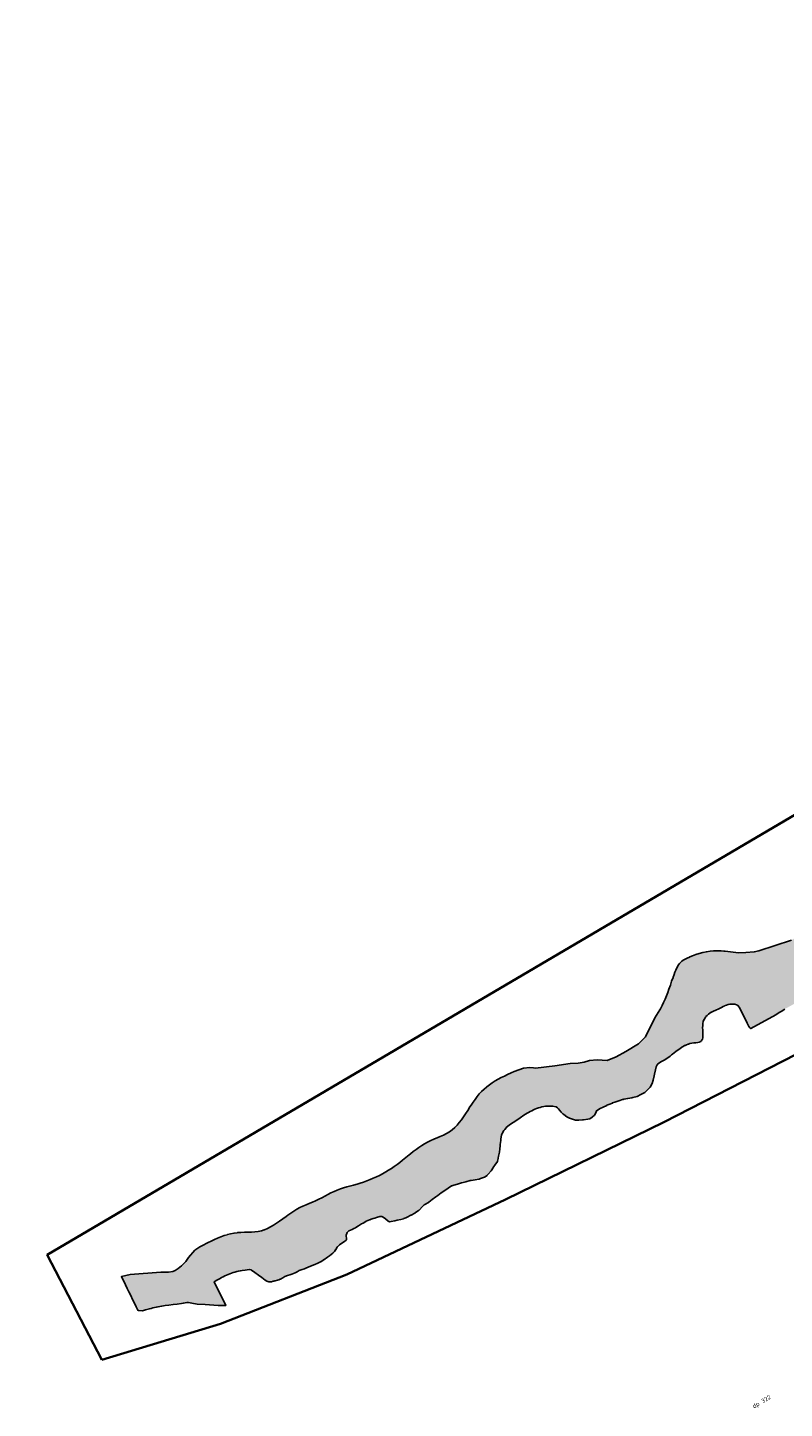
# Model space of a CAD drawing. Header units: metres. Extents: x 48539 to 58503, y 372332 to 382561.
# Tile 3 of 9: x 52701 to 53572, y 375850 to 377439. Entities that reach past the tile are written whole.
import ezdxf

# ---------------------------------------------------------------- set-up
doc = ezdxf.new("R2010")
doc.units = ezdxf.units.M
doc.header["$XCLIPFRAME"] = 2
doc.layers.add('B-WA-OG-DIJKPAALNUMMER-S', color=1, linetype='Continuous')
for name, color, linetype, lineweight in [('N-WA-KG-WERKGRENS-G', 210, 'FENCELINE1', 35), ('N-WA-OB-BREUKSTEEN-G', 160, 'Continuous', 35), ('N-WA-OB-BREUKSTEEN-H', 160, 'Continuous', 35), ('X-XX-AL-LUCHTFOTO-S', 254, 'Continuous', 25)]:
    doc.layers.add(name, color=color, linetype=linetype, lineweight=lineweight)
doc.styles.add('NLCS-ISO', font='NLCS-ISO.ttf')
doc.linetypes.add('FENCELINE1', pattern='A,6.35,-2.54,[133,ltypeshp.shx,S=2.54,R=0,X=-2.54,Y=0],-2.54,25.4', length=36.83)
picture_1 = doc.add_image_def('image1.ecw', size_in_pixel=(825000, 825000))

msp = doc.modelspace()

# ---------------------------------------------------------------- hatches: boundary and pattern name
at = {"layer": 'N-WA-OB-BREUKSTEEN-H', "lineweight": 30}
h = msp.add_hatch(dxfattribs=at)
h.set_pattern_fill('GRAVEL', color=256, scale=0.5)
h.set_pattern_definition([(258.506305, (51900.4848, 375393.7585), (-29.546864, -150.0467688), [1.70861, -169.15242]), (215.463259, (51900.1443, 375392.0841), (124.87653475, 88.27740973), [2.932024, -290.270244]), (163.003965, (51897.7562, 375390.383), (180.32368575, -55.93262336), [2.06741, -204.673614]), (297.767207, (51895.0994, 375385.1338), (-117.94656314, 225.31288965), [2.67002, -264.332187]), (323.327172, (51896.3433, 375382.77124), (-132.05108724, 99.09853863), [2.61817, -259.19904]), (27.767207, (51898.44324, 375381.20755), (-225.31288965, -117.94656314), [2.67002, -264.332187]), (68.187758, (51900.8058, 375382.45146), (-77.81946247, -193.212684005), [3.53097, -349.565577]), (102.748846, (51902.1178, 375385.72963), (-65.17504426, 285.8667235), [3.3336, -330.026283]), (151.923083, (51901.38214, 375388.98104), (-171.32584496, 90.70846074), [2.679065, -265.22773]), (205.729876, (51899.0184, 375390.242), (126.82211392, 59.94607093), [3.058566, -149.869685]), (252.890955, (51896.26304, 375388.91415), (-60.43154382, -197.711604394), [3.95539, -391.58386]), (169.30759, (51905.9978, 375391.4044), (-115.2709315, 20.5490232), [1.35002, -133.65283]), (201.962752, (51904.67124, 375391.6549), (155.15345209, 61.89164972), [2.56841, -254.273195]), (255.4935, (51902.289, 375390.694), (6.4445, -10.94342), [1.796047, -16.164466]), (233.69211, (51900.7498, 375391.5564), (41.8280994, 54.1093347), [0.967207, -95.75311]), (322.29493, (51900.1771, 375390.777), (-30.276917, 26.3857594), [1.36783, -67.023765]), (61.45727, (51901.2593, 375389.9404), (19.9412603, 41.2203365), [2.2216, -71.83149]), (192.05857, (51902.321, 375391.892), (28.331338, 1.945579), [1.606436, -38.55449]), (46.883058, (51893.82996, 375387.0392), (90.10069785, 97.27524992), [2.25044, -222.794133]), (100.839694, (51895.3681, 375388.6819), (27.11581237, -146.15561132), [1.887995, -186.91108]), (323.69211, (51901.032, 375394.0807), (-54.1093347, 41.8280994), [1.9344, -94.78592]), (14.103977, (51902.5908, 375392.9353), (-128.76769265, -31.61473278), [2.25044, -222.794133]), (9.93747, (51897.8255, 375380.2542), (-67.6060959, -10.3356566), [2.170176, -106.33867]), (325.26866, (51899.9632, 375380.6288), (-125.60658815, 88.15511904), [1.81836, -180.017967]), (97.29493, (51907.5859, 375383.2017), (-10.3356566, 67.6060959), [1.9344, -94.78592]), (47.847542, (51907.34024, 375385.12046), (-116.48645728, -127.55216686), [2.128914, -210.76188]), (99.93747, (51902.2236, 375380.0439), (10.3356566, -67.6060959), [1.08509, -107.42376]), (131.80345, (51906.9293, 375382.815), (-36.721416, 37.329179), [0.647573, -64.109975]), (196.45727, (51906.4976, 375383.2978), (39.2747577, 8.390078), [2.61817, -49.745273]), (216.502524, (51903.9867, 375382.55604), (102.98969611, 75.38841088), [2.426335, -240.206824]), (334.18359, (51901.8393, 375388.9555), (-23.832418, 15.44234), [1.83162, -43.95888]), (23.650744, (51903.48814, 375388.15786), (198.92713019, 87.66964625), [3.197784, -316.580045]), (91.438914, (51906.4173, 375389.4407), (1.33781584, -102.3819332), [1.30754, -129.44696]), (120.4935, (51906.385, 375390.748), (-17.38792, 4.49892), [0.762, -11.938]), (150.749955, (51903.5745, 375382.75545), (88.88517204, -50.82594015), [1.764335, -174.669704]), (78.506305, (51902.0351, 375383.6175), (29.546864, 150.0467688), [3.417214, -167.44381]), (30.4935, (51902.716, 375386.966), (4.49892, 17.38792), [3.302, -9.398]), (355.798364, (51905.5613, 375388.6418), (154.5456892, -12.15894525), [2.00805, -198.796584]), (284.54812, (51907.564, 375388.4947), (14.834577, -50.2181772), [1.849145, -90.60825]), (238.139493, (51908.02846, 375386.7048), (-143.47997965, -231.8796788), [3.010725, -298.06232]), (205.919596, (51906.43924, 375384.1477), (-148.70895296, -72.83506922), [3.185147, -315.32923])])
h.paths.add_polyline_path([(53724.4, 376387.3), (53727.2, 376389.3), (53730.9, 376392), (53734.7, 376394.7), (53738.5, 376397.5), (53742.4, 376400.4), (53746.4, 376403.3), (53750.3, 376406.1), (53752.7, 376407.7), (53756.8, 376410.4), (53758.4, 376411.5), (53762.2, 376414.2), (53763.4, 376415), (53767.3, 376417.7), (53770.7, 376420.3), (53774.4, 376423), (53775.9, 376424.2), (53779.8, 376427.2), (53781.9, 376429.2), (53785.5, 376432.7), (53789.2, 376436), (53792.9, 376439.3), (53794.5, 376441.4), (53797.5, 376445.2), (53797.9, 376445.7), (53800.8, 376449.5), (53800.9, 376449.7), (53802, 376451.3), (53802.9, 376453.3), (53804.3, 376455.9), (53806.9, 376459.9), (53808.4, 376461.8), (53811.6, 376465.6), (53812.2, 376466), (53816.2, 376468.8), (53820.1, 376471.5), (53824.2, 376474.3), (53828.3, 376477), (53832.2, 376479.7), (53836.1, 376482.3), (53840.1, 376485), (53844.2, 376487.8), (53848.2, 376490.5), (53852.2, 376493.2), (53856.2, 376495.7), (53860.4, 376498.4), (53864.7, 376500.7), (53868.7, 376502.2), (53873.1, 376504), (53874.6, 376504.4), (53879.3, 376505.6), (53883.7, 376506.9), (53888.4, 376508.2), (53890.6, 376508.9), (53895.3, 376510.2), (53896.8, 376510.6), (53901.6, 376512), (53904.9, 376512.7), (53905.4, 376513), (53906.7, 376514), (53910.7, 376516.9), (53911.7, 376517.7), (53915.5, 376520.8), (53916.6, 376521.5), (53920.5, 376524.4), (53923.7, 376526.7), (53927.6, 376529.5), (53929.2, 376531.6), (53931.3, 376536.2), (53931.3, 376536.3), (53933, 376541), (53934.5, 376545.4), (53936.1, 376549.9), (53937.6, 376554.3), (53939.2, 376558.8), (53940.1, 376561.8), (53941.6, 376566.4), (53943, 376571), (53944.3, 376574.7), (53945.9, 376579.3), (53947, 376581.1), (53948.2, 376582.8), (53949.6, 376584.3), (53951.1, 376585.7), (53952.8, 376586.9), (53954.6, 376588), (53956.4, 376589), (53958.4, 376590), (53962.3, 376591.9), (53964.2, 376592.9), (53966, 376593.9), (53967.7, 376595.1), (53969.3, 376596.4), (53970.7, 376597.8), (53970.8, 376597.9), (53971.9, 376599.3), (53972, 376599.5), (53973, 376601.1), (53974, 376603), (53974.9, 376604.9), (53975.7, 376606.8), (53976.6, 376608.8), (53977.6, 376610.7), (53978.6, 376612.5), (53979.8, 376614.2), (53981.2, 376615.8), (53982.6, 376617.3), (53984.1, 376618.7), (53985.7, 376620.1), (53988.4, 376622.5), (53992.2, 376625.7), (53993.8, 376627), (53995.5, 376628.3), (53997.2, 376629.6), (53998.9, 376630.8), (54000.6, 376631.9), (54002.4, 376632.9), (54004.3, 376633.9), (54006.1, 376634.7), (54008, 376635.4), (54010, 376636), (54011.9, 376636.5), (54013.9, 376637), (54017.9, 376637.9), (54019.9, 376638.4), (54022.1, 376639), (54024.1, 376639.6), (54026.2, 376640.3), (54028.2, 376641.1), (54030, 376642), (54030.3, 376642.2), (54031.9, 376643.2), (54033.5, 376644.5), (54034.8, 376646), (54034.9, 376646.2), (54035.8, 376647.8), (54036.5, 376649.8), (54037.1, 376651.8), (54037.7, 376653.9), (54038.4, 376656), (54039.2, 376658), (54040.2, 376659.9), (54041.4, 376661.6), (54042.7, 376663.2), (54044.3, 376664.5), (54046, 376665.6), (54047.9, 376666.5), (54049.9, 376667.2), (54051.9, 376667.7), (54054, 376668.2), (54058.2, 376669.1), (54060.3, 376669.6), (54062.3, 376670.1), (54064.3, 376670.8), (54066.2, 376671.6), (54067.9, 376672.5), (54068.2, 376672.7), (54069.7, 376673.7), (54069.9, 376673.9), (54071.3, 376675.2), (54072.7, 376676.7), (54073.9, 376678.5), (54074.8, 376680.3), (54075.6, 376682.2), (54076.3, 376684.2), (54077, 376686.2), (54077.9, 376688.2), (54078.9, 376690.1), (54080.1, 376691.9), (54081.4, 376693.5), (54082.8, 376695), (54084.5, 376696.2), (54086.2, 376697.2), (54088.2, 376697.9), (54090.2, 376698.4), (54092.3, 376698.7), (54094.4, 376698.9), (54096.7, 376699), (54098.8, 376698.9), (54101, 376698.8), (54105.3, 376698.6), (54107.1, 376698.5), (54107.9, 376698.5), (54109.4, 376698.5), (54111.3, 376698.6), (54111.8, 376698.6), (54113.4, 376698.8), (54113.6, 376698.9), (54115.4, 376699.2), (54115.6, 376699.3), (54117.4, 376699.8), (54119.3, 376700.5), (54121.2, 376701.3), (54121.4, 376701.4), (54123.2, 376702.2), (54125.1, 376703.1), (54126.4, 376703.8), (54130.9, 376706), (54132.8, 376707), (54134.7, 376708.1), (54136.4, 376709.2), (54138, 376710.5), (54138.2, 376710.7), (54139.4, 376711.9), (54140.6, 376713.5), (54140.7, 376713.8), (54141.6, 376715.4), (54142.5, 376717.3), (54144.1, 376721.2), (54145, 376723.1), (54146, 376725), (54147.1, 376726.8), (54148.3, 376728.5), (54149.4, 376730.3), (54150.4, 376732), (54150.4, 376732.1), (54151.2, 376734), (54151.9, 376735.8), (54152, 376736), (54152.5, 376737.9), (54152.5, 376738), (54153, 376740), (54153.4, 376742.1), (54154, 376744.1), (54155.1, 376745.8), (54156.6, 376747.3), (54158.4, 376748.4), (54160.4, 376749.3), (54162.6, 376749.8), (54164.6, 376750.1), (54166.7, 376750.2), (54168.8, 376750.1), (54170.9, 376750), (54172.9, 376749.9), (54175, 376749.9), (54177.1, 376750), (54179.2, 376750), (54179.4, 376750), (54184.2, 376750.2), (54188.2, 376750.4), (54148.4, 376805.3), (54144.5, 376802.5), (54141.2, 376800.2), (54137.9, 376798.1), (54135.1, 376796.4), (54131.1, 376793.9), (54127.7, 376791.7), (54124.5, 376789.5), (54124.2, 376789.3), (54121.3, 376787.2), (54118.3, 376784.7), (54118.1, 376784.5), (54115.3, 376782), (54112.3, 376779.3), (54111.5, 376778.5), (54108, 376775), (54104.4, 376771.5), (54101, 376768.2), (54098.2, 376765.5), (54095.2, 376762.8), (54092.1, 376760.3), (54089, 376757.8), (54083, 376752.5), (54072.6, 376747.1), (54057.2, 376741.8), (54039.5, 376729), (54038.5, 376727.8), (54035.7, 376725), (54032.9, 376722.3), (54030, 376719.5), (54027, 376716.9), (54024.3, 376714.6), (54007.7, 376705.6), (53973, 376683.7), (53943.6, 376658.2), (53940.2, 376655.8), (53936.5, 376652), (53932.2, 376646.5), (53931.6, 376645.9), (53928.9, 376643), (53926.3, 376640.1), (53924.2, 376637.5), (53921.1, 376633.9), (53918.5, 376630.9), (53915.9, 376628), (53913.1, 376625.2), (53910.2, 376622.5), (53907.2, 376619.9), (53904.2, 376617.3), (53901.2, 376614.8), (53900.3, 376614.1), (53896.4, 376611), (53892.5, 376607.9), (53888.7, 376604.9), (53885.6, 376602.4), (53882.6, 376599.9), (53879.5, 376597.3), (53876.6, 376594.6), (53875, 376593), (53871.4, 376589.6), (53868, 376586.4), (53865.1, 376583.7), (53862.1, 376581.1), (53859, 376578.7), (53855.7, 376576.4), (53852.4, 376574.2), (53849.1, 376572.1), (53846.5, 376570.5), (53842.3, 376568), (53838.9, 376565.9), (53835.6, 376563.7), (53834.5, 376563), (53830.6, 376560.4), (53826.4, 376557.6), (53822.4, 376554.9), (53819.1, 376552.7), (53817, 376551.4), (53812.9, 376548.9), (53808.9, 376546.4), (53805.6, 376544.1), (53802.4, 376541.8), (53799.4, 376539.3), (53799.3, 376539.2), (53796.6, 376536.5), (53794, 376533.6), (53791.5, 376530.4), (53789.7, 376528), (53786.7, 376524.1), (53784.2, 376521), (53781.5, 376518.1), (53778.6, 376515.4), (53775.5, 376513), (53772.2, 376510.8), (53768.8, 376508.7), (53765.4, 376506.7), (53762.3, 376505), (53758.2, 376502.7), (53754.1, 376500.4), (53750, 376498), (53745.7, 376495.5), (53741.5, 376493), (53737.4, 376490.6), (53733.4, 376488.1), (53729.4, 376485.6), (53725.2, 376483), (53723.7, 376482.1), (53718, 376475.4), (53713.3, 376468.7), (53694.5, 376456.3), (53684.2, 376449.6), (53677.9, 376444.6), (53672.1, 376441.9), (53666.5, 376439.9), (53650.3, 376436.6), (53646.6, 376435), (53643, 376433.4), (53639.3, 376432), (53635.4, 376430.8), (53631.6, 376429.7), (53628.8, 376429.1), (53626.5, 376428), (53615.2, 376424.2), (53607.5, 376420.1), (53602.3, 376415.3), (53595.1, 376404.7), (53591.1, 376397.8), (53585, 376391.5), (53580.6, 376388.9), (53542.9, 376376.5), (53537.6, 376375.3), (53527.9, 376374.5), (53519.4, 376374.2), (53503.9, 376376.3), (53502.5, 376376.3), (53499.6, 376376.4), (53494.6, 376376.5), (53490.7, 376376.4), (53486.6, 376376.2), (53482.5, 376375.6), (53478.3, 376374.7), (53474.2, 376373.6), (53470.2, 376372.3), (53466.5, 376370.9), (53463.2, 376369.5), (53463, 376369.4), (53460.3, 376368.2), (53457.8, 376366.9), (53455.8, 376365.7), (53454.1, 376364.5), (53452.7, 376363.3), (53451.5, 376361.9), (53450.4, 376360.4), (53449.3, 376358.7), (53448.3, 376356.7), (53447.3, 376354.6), (53447.2, 376354.3), (53446.2, 376352.1), (53445.2, 376349.4), (53444.1, 376346.4), (53444, 376346), (53442.4, 376341.6), (53440.9, 376337.1), (53439.3, 376332.5), (53437.9, 376328.7), (53436.4, 376324.9), (53434.9, 376321.1), (53433.2, 376317.2), (53431.5, 376313.5), (53429.6, 376309.9), (53428.8, 376308.7), (53423.1, 376299.6), (53412.2, 376277.4), (53404.4, 376269.6), (53389.8, 376260.6), (53378.4, 376254.7), (53368.1, 376250.5), (53356.6, 376251.1), (53347.9, 376250.5), (53341.5, 376248.5), (53334.8, 376247.4), (53325.6, 376246.7), (53307.9, 376244.1), (53285.7, 376241.4), (53283.1, 376241.7), (53279.2, 376242.3), (53271.8, 376241.5), (53260.9, 376237.7), (53257.7, 376236.2), (53253.3, 376234.1), (53249.7, 376232.4), (53246.2, 376230.6), (53242.7, 376228.8), (53239.2, 376226.8), (53235.8, 376224.6), (53232.5, 376222.4), (53229.4, 376220), (53229.1, 376219.8), (53226.3, 376217.4), (53223.5, 376214.7), (53220.8, 376211.8), (53218.4, 376208.7), (53216, 376205.6), (53213.7, 376202.3), (53211.6, 376199), (53210.1, 376196.8), (53207.6, 376192.8), (53205, 376188.8), (53202.7, 376185.4), (53200.3, 376182.1), (53197.8, 376179), (53195.2, 376175.9), (53192.5, 376173.1), (53189.5, 376170.6), (53186.4, 376168.3), (53183.1, 376166.2), (53179.6, 376164.4), (53175.9, 376162.8), (53172.9, 376161.5), (53168.6, 376159.7), (53164.9, 376158.1), (53161.3, 376156.3), (53157.9, 376154.4), (53154.5, 376152.3), (53151.2, 376150.1), (53148, 376147.8), (53144.8, 376145.4), (53141.6, 376143), (53140.2, 376141.8), (53136.3, 376138.7), (53132.4, 376135.5), (53129.3, 376133), (53126.1, 376130.6), (53122.9, 376128.3), (53119.6, 376126.1), (53116.3, 376123.9), (53113, 376122), (53109.4, 376120), (53105.9, 376118.1), (53102.3, 376116.4), (53098.7, 376114.7), (53095, 376113.2), (53091.3, 376111.7), (53087.6, 376110.4), (53083.7, 376109.1), (53080, 376108), (53076.1, 376106.9), (53072.9, 376106), (53068.4, 376104.8), (53064.6, 376103.7), (53060.8, 376102.5), (53057.1, 376101.1), (53053.5, 376099.6), (53049.9, 376097.9), (53046.5, 376096.1), (53043.8, 376094.7), (53039.4, 376092.4), (53035.9, 376090.6), (53032.2, 376088.8), (53028.6, 376087.3), (53025.7, 376086), (53021.3, 376084.2), (53017.7, 376082.6), (53014.1, 376080.9), (53010.5, 376079), (53007.1, 376077), (53003.7, 376074.7), (53000.4, 376072.4), (52998.2, 376070.8), (52994.4, 376068), (52990.5, 376065.2), (52987.2, 376062.9), (52983.8, 376060.7), (52980.4, 376058.7), (52977, 376056.9), (52973.4, 376055.4), (52969.8, 376054.3), (52966, 376053.4), (52962.2, 376053), (52958.3, 376052.7), (52954.3, 376052.6), (52950.2, 376052.6), (52946.2, 376052.4), (52942.3, 376052.2), (52941.9, 376052.1), (52938.3, 376051.7), (52934.4, 376050.9), (52934.1, 376050.8), (52930.6, 376049.9), (52930.4, 376049.8), (52926.8, 376048.7), (52923, 376047.3), (52919.3, 376045.8), (52915.7, 376044.2), (52912.1, 376042.5), (52908.5, 376040.8), (52907.1, 376040), (52902.7, 376037.8), (52899, 376035.9), (52893.2, 376031.9), (52885.8, 376023.6), (52882.6, 376019.1), (52877.8, 376014), (52874.1, 376010.9), (52870.5, 376008.5), (52868, 376007.4), (52862.7, 376006.6), (52853.9, 376006.5), (52818.6, 376003.9), (52808.6, 376001.5), (52813.2, 375992), (52815.2, 375988), (52817.1, 375984), (52819.3, 375979.6), (52821.4, 375975.3), (52823.5, 375971), (52825.7, 375966.6), (52827.4, 375962.8), (52828.2, 375962.7), (52832.7, 375962.2), (52832.9, 375962.3), (52836.2, 375963.2), (52840.8, 375964.5), (52842.8, 375965), (52844.8, 375965.5), (52846.8, 375966), (52848.9, 375966.5), (52850.9, 375966.9), (52852.9, 375967.2), (52855, 375967.6), (52857.1, 375967.9), (52859.1, 375968.2), (52863.2, 375968.7), (52868.1, 375969.3), (52872.9, 375969.9), (52877.8, 375970.5), (52879.9, 375970.8), (52881.9, 375971.2), (52884, 375971.6), (52885.7, 375971.7), (52889.8, 375971), (52895.8, 375970), (52905.1, 375969.3), (52920.1, 375968.1), (52928.7, 375968.2), (52915.5, 375995.6), (52916.7, 375996.3), (52918.5, 375997.4), (52922.2, 375999.4), (52924, 376000.4), (52925.9, 376001.4), (52927.8, 376002.4), (52929.6, 376003.2), (52931.6, 376004.1), (52933.4, 376004.9), (52935.4, 376005.6), (52937.4, 376006.3), (52939.4, 376006.8), (52941.4, 376007.3), (52943.4, 376007.8), (52945.4, 376008.1), (52947.6, 376008.5), (52951.3, 376009.1), (52955.9, 376009.8), (52957.6, 376009.5), (52958.4, 376008.9), (52962.4, 376006.1), (52966.4, 376003.2), (52970.2, 376000.5), (52974.2, 375997.6), (52976.1, 375996.3), (52978.4, 375995.6), (52980.9, 375995.5), (52981.3, 375995.6), (52983.3, 375996.2), (52984, 375996.4), (52985.4, 375996.7), (52985.7, 375996.8), (52988.4, 375997.5), (52989.9, 375997.8), (52990.1, 375997.9), (52990.8, 375998.2), (52991.4, 375998.5), (52991.7, 375998.6), (52994.4, 376000.2), (52996.8, 376001.5), (52999.9, 376002.7), (53002.6, 376003.4), (53004.9, 376004.3), (53008.6, 376005.8), (53008.9, 376006), (53010.9, 376007.2), (53013.4, 376008.4), (53016.9, 376009.8), (53019.6, 376010.5), (53020.4, 376010.8), (53024.6, 376012.7), (53027.5, 376013.9), (53032.1, 376015.9), (53034.1, 376016.8), (53038.6, 376018.8), (53038.9, 376019), (53041.3, 376020.7), (53041.8, 376021), (53045.9, 376023.9), (53048.3, 376025.5), (53052.3, 376028.5), (53053.7, 376030), (53053.9, 376030.3), (53055.2, 376032.2), (53055.4, 376032.5), (53057.3, 376035.7), (53059.7, 376038), (53062.4, 376040), (53065.6, 376042.1), (53067.5, 376043.3), (53067.8, 376044), (53067.9, 376044.5), (53067.6, 376049.2), (53068.5, 376052.2), (53070.5, 376054.3), (53072.4, 376055.1), (53074.3, 376055.9), (53076.2, 376056.8), (53076.4, 376056.9), (53078.1, 376057.8), (53079.9, 376058.8), (53081.7, 376059.9), (53085.2, 376062.2), (53086.9, 376063.2), (53088.8, 376064.2), (53090.7, 376065.2), (53092.5, 376066), (53094.5, 376066.8), (53096.3, 376067.5), (53098.4, 376068.3), (53100.4, 376069), (53102.3, 376069.6), (53106.4, 376070.9), (53109, 376070.6), (53112.4, 376068.6), (53112.9, 376068.1), (53115.8, 376065.5), (53116.3, 376065.2), (53116.8, 376064.8), (53117.7, 376064.4), (53119.4, 376064.8), (53123.7, 376065.7), (53126.4, 376066.4), (53130.4, 376067.3), (53133.4, 376068.1), (53133.9, 376068.3), (53136.1, 376069.3), (53137.6, 376070), (53141.8, 376072.1), (53142.2, 376072.3), (53146.4, 376074.7), (53146.9, 376075), (53150.9, 376077.6), (53151.1, 376077.8), (53151.8, 376078.5), (53155.2, 376082), (53157.3, 376084.1), (53158.1, 376084.5), (53162.4, 376086.9), (53166.7, 376090.2), (53170.7, 376093.3), (53173.1, 376095), (53177.1, 376097.9), (53181.1, 376100.8), (53184.9, 376103.3), (53188.9, 376106), (53191.4, 376106.7), (53195.8, 376108), (53200.5, 376109.4), (53205.4, 376110.7), (53210.2, 376112), (53211.3, 376112.2), (53215.9, 376112.9), (53220.4, 376113.7), (53220.7, 376113.8), (53222.2, 376114.3), (53226.8, 376116), (53229.8, 376118.1), (53229.9, 376118.2), (53231.1, 376119.5), (53234.4, 376123.2), (53234.5, 376123.4), (53235.1, 376124.3), (53237.6, 376128.3), (53238.8, 376130), (53241.7, 376134), (53241.8, 376134.4), (53242.7, 376137.5), (53242.7, 376137.7), (53243.1, 376140), (53244, 376144.9), (53244.1, 376145.5), (53244.3, 376148), (53244.7, 376152.7), (53244.8, 376153.5), (53245.5, 376158.3), (53245.7, 376159.8), (53246.5, 376164.7), (53246.9, 376165.5), (53249.1, 376169.7), (53250.1, 376170.9), (53253.1, 376174.4), (53255.7, 376176.2), (53259.8, 376179), (53263.9, 376181.8), (53268, 376184.5), (53272.2, 376187.3), (53273.9, 376188.4), (53275.8, 376189.5), (53277.6, 376190.5), (53279.4, 376191.5), (53281.3, 376192.5), (53283.1, 376193.4), (53285, 376194.2), (53286.9, 376195), (53288.9, 376195.7), (53290.9, 376196.3), (53293, 376196.8), (53295, 376197.2), (53297.1, 376197.6), (53299.2, 376197.8), (53301.3, 376197.9), (53303.4, 376197.9), (53305.5, 376197.8), (53309, 376196.9), (53311, 376195.7), (53312.2, 376194.6), (53313.4, 376193), (53315.2, 376190.8), (53316.9, 376189.1), (53318.4, 376188), (53321.8, 376185.6), (53324.6, 376184.1), (53328.3, 376182.6), (53331.6, 376181.6), (53335.6, 376181.8), (53339.9, 376182), (53340.9, 376182.1), (53345.7, 376182.6), (53348.3, 376183.1), (53351, 376185.2), (53353.4, 376187.5), (53354.9, 376189.9), (53355, 376190), (53355.8, 376192.4), (53360.1, 376194.9), (53363.4, 376196.5), (53367.8, 376198.7), (53369.9, 376199.6), (53374.3, 376201.3), (53376.9, 376202.3), (53381.5, 376203.9), (53386, 376205.5), (53387.2, 376205.7), (53391.9, 376206.6), (53396.7, 376207.4), (53397.8, 376207.6), (53402.7, 376208.7), (53407.1, 376211), (53411.4, 376213.3), (53411.6, 376213.5), (53414.1, 376216), (53417.6, 376219.6), (53420, 376223.9), (53420.1, 376224), (53421.1, 376227.8), (53422.4, 376232.5), (53422.8, 376234.5), (53423.7, 376239.4), (53424.7, 376243), (53426.2, 376246.2), (53428.3, 376247.7), (53430.1, 376248.7), (53433.7, 376250.7), (53433.9, 376250.8), (53435.6, 376251.8), (53437.3, 376253), (53439, 376254.2), (53440.7, 376255.4), (53442.4, 376256.7), (53443.4, 376257.5), (53447.3, 376260.6), (53448.9, 376261.9), (53450.6, 376263.1), (53452.3, 376264.3), (53454, 376265.5), (53455.7, 376266.5), (53457.6, 376267.5), (53459.4, 376268.4), (53461.4, 376269.1), (53463.5, 376269.7), (53465.6, 376270.2), (53467.9, 376270.5), (53470.2, 376270.8), (53472.4, 376271.1), (53474.3, 376271.5), (53474.7, 376271.7), (53475.9, 376272.3), (53476.1, 376272.4), (53477.1, 376273.4), (53477.3, 376273.7), (53477.9, 376274.9), (53478.3, 376276.6), (53478.5, 376278.7), (53478.5, 376280.9), (53478.4, 376283.2), (53478.2, 376285.6), (53478.1, 376288.1), (53478.2, 376290.5), (53478.4, 376292.9), (53478.9, 376295.1), (53479.6, 376297.1), (53480.6, 376299), (53481.8, 376300.7), (53483.2, 376302.3), (53484.7, 376303.6), (53486.4, 376304.8), (53488.2, 376305.8), (53490, 376306.8), (53493.9, 376308.6), (53495.9, 376309.6), (53499.7, 376311.5), (53501.7, 376312.5), (53503.7, 376313.4), (53505.6, 376314.1), (53507.6, 376314.7), (53509.5, 376315.2), (53511.5, 376315.3), (53513.4, 376315.3), (53515.3, 376315), (53518.1, 376314.3), (53520.7, 376311.5), (53529.5, 376293.4), (53531.5, 376289.3), (53532.6, 376287.8), (53533.7, 376287.1), (53562.3, 376303), (53566.4, 376305.7), (53568.4, 376306.9), (53572.6, 376309.5), (53574.8, 376310.7), (53579, 376313), (53580.8, 376314), (53585.2, 376316.5), (53588.7, 376318.7), (53592.9, 376321.3), (53594.3, 376322.2), (53598.4, 376324.6), (53600.2, 376325.5), (53604.3, 376327.6), (53605.1, 376328), (53609.4, 376330.1), (53610.8, 376330.7), (53615.2, 376332.5), (53619.5, 376334.3), (53624.5, 376336.3), (53626.1, 376336.9), (53630.6, 376338.5), (53635.4, 376340.4), (53638.3, 376341.9), (53641.6, 376343.9), (53645.8, 376346.5), (53649.9, 376349.1), (53654, 376351.7), (53656.7, 376353.3), (53660.9, 376355.7), (53662.8, 376356.5), (53667.2, 376358.5), (53671.4, 376359.9), (53676, 376361.4), (53676.7, 376361.7), (53681, 376363.5), (53685.2, 376365.3), (53689.5, 376367.1), (53693.3, 376369), (53697.4, 376371.2), (53700.2, 376372.5), (53704.4, 376374.5), (53704.9, 376374.8), (53705.7, 376375.3), (53709.7, 376377.7), (53713.9, 376380.3), (53718, 376382.8), (53720.5, 376384.5)])

# ---------------------------------------------------------------- linework, layer by layer
at = {"layer": 'N-WA-KG-WERKGRENS-G', "ltscale": 0.5}
msp.add_lwpolyline([(52786.2, 375905.9), (52922.7, 375947.2), (53068.4, 376003.8), (53250.9, 376090.3), (53433.3, 376179.2), (53662, 376296.5), (53748.9, 376345.5), (53989.7, 376485.8), (54139.4, 376505.8), (54303.2, 376591.6), (54337.7, 376615.6), (54386.7, 376727.2), (54382.7, 376800.9), (54295.1, 376906.3), (54182.7, 376905.7), (53920.3, 376730.9), (52723.1, 376026.5)], close=True, dxfattribs=at)
at = {"layer": 'N-WA-OB-BREUKSTEEN-G', "lineweight": -3, "ltscale": 5, "elevation": -22}
msp.add_lwpolyline([(53572.6, 376309.5), (53568.4, 376306.9), (53566.4, 376305.7), (53562.3, 376303), (53533.7, 376287.1), (53532.6, 376287.8), (53531.5, 376289.3), (53529.5, 376293.4), (53520.7, 376311.5), (53518.2, 376314.1), (53517.2, 376314.5), (53515.3, 376315), (53513.4, 376315.3), (53511.6, 376315.3), (53511.4, 376315.3), (53509.5, 376315.2), (53507.6, 376314.7), (53505.6, 376314.1), (53503.9, 376313.5), (53503.6, 376313.3), (53501.7, 376312.5), (53499.7, 376311.5), (53495.9, 376309.6), (53493.9, 376308.6), (53490, 376306.8), (53488.4, 376306), (53488.1, 376305.8), (53486.4, 376304.8), (53484.7, 376303.6), (53483.2, 376302.3), (53481.9, 376300.9), (53481.8, 376300.7), (53480.6, 376299), (53479.7, 376297.2), (53479.6, 376297), (53478.9, 376295.1), (53478.4, 376292.9), (53478.2, 376290.5), (53478.1, 376288.1), (53478.2, 376285.6), (53478.4, 376283.2), (53478.5, 376280.9), (53478.5, 376278.7), (53478.3, 376276.6), (53477.9, 376274.9), (53477.3, 376273.7), (53477.1, 376273.4), (53476.1, 376272.4), (53475.9, 376272.3), (53474.7, 376271.7), (53474.3, 376271.5), (53472.4, 376271.1), (53470.2, 376270.8), (53467.9, 376270.5), (53465.6, 376270.2), (53463.7, 376269.8), (53463.4, 376269.7), (53461.7, 376269.2), (53461.3, 376269.1), (53459.5, 376268.4), (53459.4, 376268.4), (53457.8, 376267.6), (53457.4, 376267.4), (53455.7, 376266.5), (53454.1, 376265.5), (53453.9, 376265.4), (53452.3, 376264.3), (53450.6, 376263.1), (53448.9, 376261.9), (53447.3, 376260.6), (53443.4, 376257.5), (53442.4, 376256.7), (53440.7, 376255.4), (53439, 376254.2), (53437.3, 376253), (53435.6, 376251.8), (53433.9, 376250.8), (53433.7, 376250.7), (53430.1, 376248.7), (53428.4, 376247.7), (53428.3, 376247.6), (53426.6, 376246.5), (53426.1, 376245.8), (53425.9, 376245.5), (53424.7, 376243), (53423.7, 376239.4), (53422.8, 376234.5), (53422.4, 376232.5), (53421.1, 376227.8), (53420.1, 376224), (53420, 376223.9), (53417.6, 376219.6), (53414.1, 376216), (53411.6, 376213.5), (53411.4, 376213.3), (53407.1, 376211), (53402.7, 376208.7), (53397.8, 376207.6), (53396.7, 376207.4), (53391.9, 376206.6), (53387.2, 376205.7), (53386.4, 376205.6), (53385.9, 376205.5), (53381.5, 376203.9), (53376.9, 376202.3), (53374.4, 376201.4), (53374.2, 376201.3), (53369.9, 376199.6), (53367.9, 376198.8), (53367.8, 376198.7), (53363.4, 376196.5), (53360.1, 376194.9), (53355.8, 376192.4), (53355, 376190), (53354.9, 376189.9), (53353.4, 376187.5), (53351, 376185.2), (53348.3, 376183.1), (53345.7, 376182.6), (53340.9, 376182.1), (53339.9, 376182), (53335.6, 376181.8), (53331.6, 376181.6), (53328.3, 376182.6), (53324.6, 376184.1), (53321.8, 376185.6), (53318.4, 376188), (53316.9, 376189.1), (53315.2, 376190.8), (53313.4, 376193), (53312.2, 376194.6), (53311.2, 376195.5), (53310.9, 376195.7), (53309.2, 376196.8), (53308.9, 376196.9), (53305.5, 376197.8), (53303.4, 376197.9), (53301.3, 376197.9), (53299.2, 376197.8), (53297.1, 376197.6), (53295, 376197.2), (53293.1, 376196.8), (53292.9, 376196.8), (53290.9, 376196.3), (53288.9, 376195.7), (53286.9, 376195), (53285, 376194.2), (53283.1, 376193.4), (53281.3, 376192.5), (53279.4, 376191.5), (53277.6, 376190.5), (53275.8, 376189.5), (53273.9, 376188.4), (53272.2, 376187.3), (53268, 376184.5), (53263.9, 376181.8), (53259.8, 376179), (53255.7, 376176.2), (53253.3, 376174.5), (53253.1, 376174.4), (53250.1, 376170.9), (53249.1, 376169.7), (53246.9, 376165.5), (53246.5, 376164.7), (53245.7, 376159.8), (53245.5, 376158.3), (53244.8, 376153.5), (53244.7, 376152.7), (53244.3, 376148), (53244.1, 376145.5), (53244, 376144.9), (53243.1, 376140), (53242.7, 376137.7), (53242.7, 376137.5), (53241.8, 376134.4), (53241.7, 376134), (53238.8, 376130), (53237.6, 376128.3), (53235.1, 376124.3), (53234.5, 376123.4), (53234.4, 376123.2), (53231.1, 376119.5), (53229.9, 376118.2), (53229.8, 376118.1), (53226.8, 376116), (53222.2, 376114.3), (53220.7, 376113.8), (53220.4, 376113.7), (53215.9, 376112.9), (53211.3, 376112.2), (53210.2, 376112), (53205.4, 376110.7), (53200.9, 376109.5), (53200.4, 376109.4), (53195.8, 376108), (53191.4, 376106.7), (53189.3, 376106.1), (53188.9, 376106), (53184.9, 376103.3), (53181.1, 376100.8), (53177.1, 376097.9), (53173.1, 376095), (53170.7, 376093.3), (53166.7, 376090.2), (53162.7, 376087.2), (53162.4, 376086.9), (53158.1, 376084.5), (53157.4, 376084.1), (53157.3, 376084), (53155.2, 376082), (53151.8, 376078.5), (53151.1, 376077.8), (53150.9, 376077.6), (53146.9, 376075), (53146.4, 376074.7), (53142.2, 376072.3), (53141.8, 376072.1), (53137.6, 376070), (53136.1, 376069.3), (53133.9, 376068.3), (53133.4, 376068.1), (53130.4, 376067.3), (53126.4, 376066.4), (53123.7, 376065.7), (53119.4, 376064.8), (53117.7, 376064.4), (53116.8, 376064.8), (53116.3, 376065.2), (53115.8, 376065.5), (53112.9, 376068.1), (53112.4, 376068.6), (53109.2, 376070.5), (53108.9, 376070.6), (53106.4, 376070.9), (53102.3, 376069.6), (53100.4, 376069), (53098.4, 376068.3), (53096.3, 376067.5), (53094.6, 376066.9), (53094.4, 376066.8), (53092.5, 376066), (53090.7, 376065.2), (53088.8, 376064.2), (53086.9, 376063.2), (53085.2, 376062.2), (53081.7, 376059.9), (53079.9, 376058.8), (53078.1, 376057.8), (53076.4, 376056.9), (53076.2, 376056.8), (53074.3, 376055.9), (53072.4, 376055.1), (53070.5, 376054.3), (53068.5, 376052.2), (53067.6, 376049.2), (53067.9, 376044.5), (53067.8, 376044), (53067.5, 376043.3), (53065.6, 376042.1), (53062.4, 376040), (53059.7, 376038), (53057.4, 376035.8), (53057.3, 376035.7), (53055.4, 376032.5), (53055.2, 376032.2), (53053.9, 376030.3), (53053.7, 376030), (53052.3, 376028.5), (53048.3, 376025.5), (53045.9, 376023.9), (53041.8, 376021), (53041.3, 376020.7), (53038.9, 376019), (53038.6, 376018.8), (53034.1, 376016.8), (53032.1, 376015.9), (53027.5, 376013.9), (53024.6, 376012.7), (53020.4, 376010.8), (53019.6, 376010.5), (53016.9, 376009.8), (53013.4, 376008.4), (53010.9, 376007.2), (53008.9, 376006), (53008.6, 376005.8), (53004.9, 376004.3), (53002.6, 376003.4), (52999.9, 376002.7), (52996.8, 376001.5), (52994.4, 376000.2), (52991.7, 375998.6), (52991.4, 375998.5), (52990.8, 375998.2), (52990.1, 375997.9), (52989.9, 375997.8), (52988.4, 375997.5), (52985.7, 375996.8), (52985.4, 375996.7), (52984, 375996.4), (52983.3, 375996.2), (52981.3, 375995.6), (52980.9, 375995.5), (52978.4, 375995.6), (52976.1, 375996.3), (52974.2, 375997.6), (52970.2, 376000.5), (52966.4, 376003.2), (52962.4, 376006.1), (52958.4, 376008.9), (52957.9, 376009.3), (52957.5, 376009.5), (52955.9, 376009.8), (52951.3, 376009.1), (52947.6, 376008.5), (52945.4, 376008.1), (52943.4, 376007.8), (52941.4, 376007.3), (52939.4, 376006.8), (52937.4, 376006.3), (52935.4, 376005.6), (52933.4, 376004.9), (52931.6, 376004.1), (52929.6, 376003.2), (52927.8, 376002.4), (52925.9, 376001.4), (52924, 376000.4), (52922.2, 375999.4), (52918.5, 375997.4), (52916.7, 375996.3), (52915.5, 375995.6), (52928.7, 375968.2), (52920.1, 375968.1), (52905.1, 375969.3), (52895.8, 375970), (52889.8, 375971), (52885.7, 375971.7), (52884, 375971.6), (52881.9, 375971.2), (52879.9, 375970.8), (52877.8, 375970.5), (52872.9, 375969.9), (52868.1, 375969.3), (52863.2, 375968.7), (52859.1, 375968.2), (52857.1, 375967.9), (52855, 375967.6), (52852.9, 375967.2), (52850.9, 375966.9), (52848.9, 375966.5), (52846.8, 375966), (52844.8, 375965.5), (52842.8, 375965), (52840.8, 375964.5), (52836.2, 375963.2), (52832.9, 375962.3), (52832.7, 375962.2), (52828.2, 375962.7), (52827.4, 375962.8), (52825.7, 375966.6), (52823.5, 375971), (52821.4, 375975.3), (52819.3, 375979.6), (52817.1, 375984), (52815.2, 375988), (52813.2, 375992), (52808.6, 376001.5), (52818.6, 376003.9), (52853.9, 376006.5), (52862.7, 376006.6), (52868, 376007.4), (52870.5, 376008.5), (52874.1, 376010.9), (52877.8, 376014), (52882.6, 376019.1), (52885.8, 376023.6), (52893.2, 376031.9), (52899, 376035.9), (52902.7, 376037.8), (52907.1, 376040), (52908.5, 376040.8), (52912.1, 376042.5), (52915.7, 376044.2), (52919.3, 376045.8), (52923, 376047.3), (52926.8, 376048.7), (52930.4, 376049.8), (52930.6, 376049.9), (52934.1, 376050.8), (52934.4, 376050.9), (52938.3, 376051.7), (52941.9, 376052.1), (52942.3, 376052.2), (52946.2, 376052.4), (52950.2, 376052.6), (52954.3, 376052.6), (52958.3, 376052.7), (52962.2, 376053), (52966, 376053.4), (52969.8, 376054.3), (52973.1, 376055.3), (52973.5, 376055.5), (52977, 376056.9), (52980.4, 376058.7), (52983.8, 376060.7), (52987.2, 376062.9), (52990.5, 376065.2), (52994.4, 376068), (52998.2, 376070.8), (53000.4, 376072.4), (53003.7, 376074.7), (53007.1, 376077), (53010.5, 376079), (53014.1, 376080.9), (53017.7, 376082.6), (53021.3, 376084.2), (53025.7, 376086), (53028.6, 376087.3), (53032.2, 376088.8), (53035.9, 376090.6), (53039.4, 376092.4), (53043.8, 376094.7), (53046.5, 376096.1), (53049.9, 376097.9), (53053.5, 376099.6), (53057.1, 376101.1), (53060.8, 376102.5), (53064.6, 376103.7), (53068.4, 376104.8), (53072.9, 376106), (53076.1, 376106.9), (53080, 376108), (53083.7, 376109.1), (53087.6, 376110.4), (53091.3, 376111.7), (53095, 376113.2), (53098.7, 376114.7), (53102.3, 376116.4), (53105.9, 376118.1), (53109.4, 376120), (53113, 376122), (53116.3, 376123.9), (53119.6, 376126.1), (53122.9, 376128.3), (53126.1, 376130.6), (53129.3, 376133), (53132.4, 376135.5), (53136.3, 376138.7), (53140.2, 376141.8), (53141.6, 376143), (53144.8, 376145.4), (53148, 376147.8), (53151.2, 376150.1), (53154.5, 376152.3), (53157.9, 376154.4), (53161.3, 376156.3), (53164.9, 376158.1), (53168.6, 376159.7), (53172.9, 376161.5), (53175.9, 376162.8), (53179.6, 376164.4), (53183.1, 376166.2), (53186.4, 376168.3), (53189.5, 376170.6), (53192.5, 376173.1), (53195.2, 376175.9), (53197.8, 376179), (53200.3, 376182.1), (53202.7, 376185.4), (53205, 376188.8), (53207.6, 376192.8), (53210.1, 376196.8), (53211.6, 376199), (53213.7, 376202.3), (53216, 376205.6), (53218.4, 376208.7), (53220.8, 376211.8), (53223.5, 376214.7), (53226.3, 376217.4), (53229.1, 376219.8), (53229.4, 376220), (53232.5, 376222.4), (53235.8, 376224.6), (53239.2, 376226.8), (53242.7, 376228.8), (53246.2, 376230.6), (53249.7, 376232.4), (53253.3, 376234.1), (53257.7, 376236.2), (53260.9, 376237.7), (53271.8, 376241.5), (53279.2, 376242.3), (53283.1, 376241.7), (53285.7, 376241.4), (53307.9, 376244.1), (53325.6, 376246.7), (53334.8, 376247.4), (53341.5, 376248.5), (53347.9, 376250.5), (53356.6, 376251.1), (53368.1, 376250.5), (53378.4, 376254.7), (53389.8, 376260.6), (53404.4, 376269.6), (53412.2, 376277.4), (53423.1, 376299.6), (53428.8, 376308.7), (53429.6, 376309.9), (53431.5, 376313.5), (53433.2, 376317.2), (53434.9, 376321.1), (53436.4, 376324.9), (53437.9, 376328.7), (53439.3, 376332.5), (53440.9, 376337.1), (53442.4, 376341.6), (53444, 376346), (53444.1, 376346.4), (53445.2, 376349.4), (53446.2, 376352.1), (53447.2, 376354.3), (53447.3, 376354.6), (53448.3, 376356.7), (53449.3, 376358.7), (53450.4, 376360.4), (53451.5, 376361.9), (53452.7, 376363.3), (53454.1, 376364.5), (53455.8, 376365.7), (53457.8, 376366.9), (53460.3, 376368.2), (53463, 376369.4), (53463.2, 376369.5), (53466.5, 376370.9), (53470.2, 376372.3), (53474.2, 376373.6), (53478.3, 376374.7), (53482.5, 376375.6), (53486.6, 376376.2), (53490.7, 376376.4), (53494.6, 376376.5), (53499.6, 376376.4), (53502.5, 376376.3), (53503.9, 376376.3), (53519.4, 376374.2), (53527.9, 376374.5), (53537.6, 376375.3), (53542.9, 376376.5), (53580.6, 376388.9)], dxfattribs=at)

# ---------------------------------------------------------------- texts
at = {"layer": 'B-WA-OG-DIJKPAALNUMMER-S', "style": 'NLCS-ISO'}
msp.add_text('dp 322', height=5, rotation=30.5, dxfattribs=at).set_placement((53537.2, 375849.6))

# ---------------------------------------------------------------- pictures from other files: only their frames are drawn
at = {"layer": 'X-XX-AL-LUCHTFOTO-S'}
image = msp.add_image(picture_1, insert=(13000, 357000), size_in_units=(66000, 66000), dxfattribs=at)
image.set_boundary_path([(444241, 505487.7), (561922, 633352.6)])

doc.saveas('drawing.dxf')
